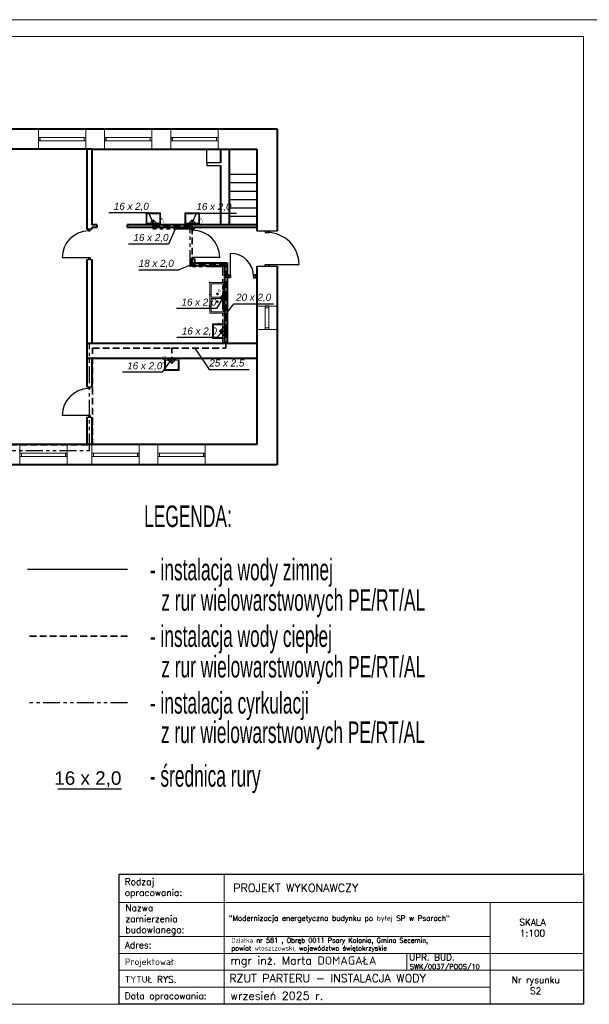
# Model space of a CAD drawing. Header units: millimetres. Extents: x 50532 to 99257, y 49161 to 61325.
# Tile 22 of 95: x 67837 to 69524, y 58405 to 61325. Entities that reach past the tile are written whole.
import ezdxf
from ezdxf import colors
from ezdxf.entities.mleader import LeaderData, LeaderLine
from ezdxf.enums import TextEntityAlignment as Align
from ezdxf.lldxf.tags import DXFTag
from ezdxf.math import Vec2, Vec3

# ---------------------------------------------------------------- set-up
doc = ezdxf.new("R2010")
doc.units = ezdxf.units.MM
doc.linetypes.add('DASHEDX2', pattern=[1.5, 1, -0.5])
doc.linetypes.add('PHANTOM', pattern=[2.5, 1.25, -0.25, 0.25, -0.25, 0.25, -0.25])
for name, color, linetype, lineweight in [('cienka', 250, 'Continuous', 18), ('gruba', 8, 'Continuous', 40), ('IS_KAN_OPIS', 7, 'Continuous', 30), ('IS_KT_OPIS', 100, 'Continuous', 15), ('IS_WC', 1, 'DASHEDX2', 35), ('IS_WZ', 5, 'Continuous', 30), ('KRESKOWANIE', 9, 'Continuous', 0), ('średnia', 8, 'Continuous', 25)]:
    doc.layers.add(name, color=color, linetype=linetype, lineweight=lineweight)
for name, color, linetype in [('CP_UCSSPEC', 8, 'Continuous'), ('IS_Opisy_działek_Wodociag', 7, 'SOLID'), ('IS_Text_Odbiornikow_Wodociag', 7, 'Continuous'), ('OPISY', 7, 'Continuous')]:
    doc.layers.add(name, color=color, linetype=linetype)
doc.layers.add('IS_Cyrkulacja', color=7, linetype='PHANTOM', lineweight=30, true_color=0x800080)
doc.layers.add('IS_Odbiorniki', color=7, linetype='SOLID', true_color=0x000000)
doc.styles.add('_S50', font='GOTHIC.TTF', dxfattribs={"width": 0.7, "height": 100})
doc.styles.add('ARIAL', font='ARIALN.TTF')
doc.styles.add('CP_ATTR', font='romans.shx')
doc.styles.add('KASIA', font='romans.shx', dxfattribs={"height": 20})
doc.styles.get("Standard").update_dxf_attribs({"font": 'GOTHIC.TTF'})
tags = doc.linetypes.add('SOLID', pattern=[10, 10, 0]).pattern_tags.tags
tags[6:7] = [DXFTag(74, 4), DXFTag(75, 0), DXFTag(340, '0'), DXFTag(46, 0.0), DXFTag(50, 0.0), DXFTag(44, 0.0), DXFTag(45, 0.0)]
tags[4:5] = [DXFTag(74, 4), DXFTag(75, 0), DXFTag(340, '0'), DXFTag(46, 0.0), DXFTag(50, 0.0), DXFTag(44, 0.0), DXFTag(45, 0.0)]

# ---------------------------------------------------------------- blocks, each defined once
blk = doc.blocks.new('cp_insbp_1')
blk.add_point((0, 0))
at = {"style": 'CP_ATTR', "flags": 9}
for tag in ['FORM', 'TYPE', 'ID', 'WIDTH', 'HEIGHT', 'SYSTEM', 'VERSION', 'PIPE', 'OTHER']:
    blk.add_attdef(tag, text='', height=0.00005, dxfattribs=at).set_placement((-1, 1), align=Align.MIDDLE_LEFT)
blk = doc.blocks.new('cp_insbp_2')
blk.add_point((0, 0))
at = {"style": 'CP_ATTR', "flags": 9}
for tag in ['FORM', 'TYPE', 'ID', 'WIDTH', 'HEIGHT', 'SYSTEM', 'VERSION', 'PIPE', 'OTHER']:
    blk.add_attdef(tag, text='', height=0.00005, dxfattribs=at).set_placement((-1, 1), align=Align.MIDDLE_LEFT)
blk = doc.blocks.new('cp_insbp_3')
blk.add_point((0, 0))
at = {"style": 'CP_ATTR', "flags": 9}
for tag in ['OTHER', 'PIPE', 'VERSION', 'SYSTEM', 'HEIGHT', 'WIDTH', 'ID', 'TYPE', 'FORM']:
    blk.add_attdef(tag, text='', height=0.00005, dxfattribs=at).set_placement((-1, 1), align=Align.MIDDLE_LEFT)
blk = doc.blocks.new('2DARZ_115a_f5x525s')
for p, q in [((-21.5, 0), (21.5, 0)), ((-21.5, 0), (-21.5, -35)), ((21.5, 0), (21.5, -35)), ((-19, -5), (19, -5)), ((-19, -5), (-19, -32.5)), ((19, -5), (19, -32.5)), ((-21.5, -35), (21.5, -35)), ((-19, -32.5), (19, -32.5))]:
    blk.add_line(p, q)
blk.add_circle((0, -10.9), 1.75)
at = {"layer": 'CP_UCSSPEC', "xscale": 0.005, "yscale": 0.005, "zscale": 0.005}
for name, p in [('cp_insbp_2', (-21.5, 0)), ('cp_insbp_1', (0, 0)), ('cp_insbp_3', (21.5, 0))]:
    blk.add_blockref(name, p, dxfattribs=at)
at = {"style": 'CP_ATTR', "flags": 9}
for tag in ['OTHER', 'PRICE', 'WEIGHT', 'CHARACTER', 'ORDER-NO', 'PRODUCT-TYPE', 'ARTICLE', 'PRODUCER', 'NUMBER', 'GROUP', 'NAME']:
    blk.add_attdef(tag, text='', height=0.00005, dxfattribs=at).set_placement((-9.4, -1.2), align=Align.MIDDLE_LEFT)
blk = doc.blocks.new('cp_insbp_4')
blk.add_point((0, 0))
at = {"style": 'CP_ATTR', "flags": 9}
for tag in ['FORM', 'TYPE', 'ID', 'WIDTH', 'HEIGHT', 'SYSTEM', 'VERSION', 'PIPE', 'OTHER']:
    blk.add_attdef(tag, text='', height=0.0000025, dxfattribs=at).set_placement((0, 0), align=Align.MIDDLE_LEFT)
blk = doc.blocks.new('G$CBFF5C414')
for p, q in [((0, 43), (90.4, 43)), ((0, 0), (0, 43)), ((4, 39), (43.2, 39)), ((4, 4), (4, 39)), ((43.2, 39), (43.2, 4)), ((86.4, 39), (47.2, 39)), ((47.2, 39), (47.2, 4)), ((86.4, 4), (86.4, 39)), ((90.4, 43), (90.4, 0)), ((90.4, 0), (0, 0)), ((43.2, 4), (4, 4)), ((47.2, 4), (86.4, 4))]:
    blk.add_line(p, q)
for centre in [(33.6, 20.7), (56.8, 20.7)]:
    blk.add_circle(centre, 2.5)
at = {"layer": 'CP_UCSSPEC'}
for name, p, xscale, yscale, zscale in [('cp_insbp_2', (0, 43), 0.005, 0.005, 0.005), ('cp_insbp_1', (35, 43), 0.005, 0.005, 0.005), ('cp_insbp_3', (70, 43), 0.005, 0.005, 0.005), ('cp_insbp_4', (35, 21.5), 0.1, 0.1, 0.1), ('cp_insbp_4', (55.4, 21.5), -0.1, 0.1, 0.1)]:
    blk.add_blockref(name, p, dxfattribs=dict(at, xscale=xscale, yscale=yscale, zscale=zscale))
at = {"style": 'CP_ATTR', "flags": 9}
for tag in ['NAME', 'GROUP', 'NUMBER', 'PRODUCER', 'ARTICLE', 'PRODUCT-TYPE', 'ORDER-NO', 'CHARACTER', 'WEIGHT', 'PRICE', 'OTHER']:
    blk.add_attdef(tag, text='', height=0.00005, dxfattribs=at).set_placement((20.8, 43), align=Align.MIDDLE_LEFT)
blk = doc.blocks.new('G$CD8E8D5A8')
at = {"layer": 'cienka'}
for p, q in [((3940, 2228.5), (3940, 2168.5)), ((4080, 2228.5), (4080, 2168.5)), ((4136, 2228.5), (4136, 2168.5)), ((4276, 2228.5), (4276, 2168.5)), ((4332, 2228.5), (4332, 2168.5)), ((4472, 2228.5), (4472, 2168.5)), ((4080, 2203.5), (3940, 2203.5)), ((4080, 2193.5), (3940, 2193.5)), ((3945, 2203.5), (3945, 2193.5)), ((4075, 2203.5), (4075, 2193.5)), ((4276, 2203.5), (4136, 2203.5)), ((4276, 2193.5), (4136, 2193.5)), ((4141, 2203.5), (4141, 2193.5)), ((4271, 2203.5), (4271, 2193.5)), ((4472, 2203.5), (4332, 2203.5)), ((4472, 2193.5), (4332, 2193.5)), ((4337, 2203.5), (4337, 2193.5)), ((4467, 2203.5), (4467, 2193.5)), ((4647, 1703.5), (4587, 1703.5)), ((4612, 1633.5), (4612, 1703.5)), ((4622, 1698.5), (4612, 1698.5)), ((4622, 1633.5), (4622, 1703.5)), ((4622, 1638.5), (4612, 1638.5)), ((4647, 1633.5), (4587, 1633.5)), ((3885, 1232.5), (3885, 1292.5)), ((4025, 1232.5), (4025, 1292.5)), ((4098, 1232.5), (4098, 1292.5)), ((4238, 1232.5), (4238, 1292.5)), ((4294, 1232.5), (4294, 1292.5)), ((4434, 1232.5), (4434, 1292.5)), ((3885, 1267.5), (4025, 1267.5)), ((3885, 1257.5), (4025, 1257.5)), ((3890, 1257.5), (3890, 1267.5)), ((4020, 1257.5), (4020, 1267.5)), ((4098, 1267.5), (4238, 1267.5)), ((4098, 1257.5), (4238, 1257.5)), ((4103, 1257.5), (4103, 1267.5)), ((4233, 1257.5), (4233, 1267.5)), ((4294, 1267.5), (4434, 1267.5)), ((4294, 1257.5), (4434, 1257.5)), ((4299, 1257.5), (4299, 1267.5)), ((4429, 1257.5), (4429, 1267.5))]:
    blk.add_line(p, q, dxfattribs=at)
at = {"layer": 'gruba'}
for p, q in [((2481, 2228.5), (4647, 2228.5)), ((4647, 2228.5), (4647, 1926.5)), ((4098, 2168.5), (2481, 2168.5)), ((4083, 2168.5), (4083, 1931.5)), ((4098, 2168.5), (4587, 2168.5)), ((4098, 2168.5), (4098, 1944.5)), ((4479, 2168.5), (4479, 2128.5)), ((4505, 2168.5), (4505, 1944.5)), ((4587, 2168.5), (4587, 1926.5)), ((4479, 2120.5), (4479, 1944.5)), ((4112.5, 1944.5), (4098, 1944.5)), ((4098, 1936.5), (4098, 1931.5)), ((4112.5, 1936.5), (4098, 1936.5)), ((4112.5, 1944.5), (4112.5, 1936.5)), ((4587, 1944.5), (4202.5, 1944.5)), ((4202.5, 1944.5), (4202.5, 1936.5)), ((4587, 1936.5), (4202.5, 1936.5)), ((4391, 1933), (4391, 1936.5)), ((4403, 1933), (4403, 1936.5)), ((4083, 1841.5), (4083, 1463.5)), ((4098, 1841.5), (4098, 1592.5)), ((4391, 1831.5), (4391, 1843)), ((4403, 1831.5), (4403, 1843)), ((4391, 1831.5), (4499, 1831.5)), ((4391, 1823.5), (4391, 1831.5)), ((4391, 1823.5), (4491, 1823.5)), ((4491, 1823.5), (4491, 1592.5)), ((4499, 1831.5), (4499, 1592.5)), ((4587, 1821.5), (4587, 1292.5)), ((4647, 1821.5), (4647, 1232.5)), ((4587, 1592.5), (4083, 1592.5)), ((4587, 1547.5), (4083, 1547.5)), ((4098, 1547.5), (4098, 1463.5)), ((4083, 1373.5), (4083, 1292.5)), ((4098, 1373.5), (4098, 1292.5)), ((4587, 1292.5), (2413, 1292.5)), ((4647, 1232.5), (2458, 1232.5))]:
    blk.add_line(p, q, dxfattribs=at)
at = {"layer": 'średnia'}
for p, q in [((3940, 2203.5), (3940, 2193.5)), ((4136, 2203.5), (4136, 2193.5)), ((4332, 2203.5), (4332, 2193.5)), ((4439, 2128.5), (4439, 2168.5)), ((4479, 2168.5), (4479, 2128.5)), ((4479, 2128.5), (4439, 2128.5)), ((4439, 2128.5), (4439, 2120.5)), ((4439, 2120.5), (4479, 2120.5)), ((4505, 2094.5), (4587, 2094.5)), ((4505, 2069.5), (4587, 2069.5)), ((4505, 2044.5), (4587, 2044.5)), ((4505, 2019.5), (4587, 2019.5)), ((4505, 1994.5), (4587, 1994.5)), ((4505, 1969.5), (4587, 1969.5)), ((4098, 1931.5), (4083, 1931.5)), ((4083, 1931.5), (4098, 1931.5)), ((4088, 1926.5), (4088, 1931.5)), ((4093, 1926.5), (4093, 1931.5)), ((4391, 1933), (4403, 1933)), ((4394.5, 1928), (4394.5, 1933)), ((4394.5, 1928), (4399.5, 1928)), ((4399.5, 1928), (4399.5, 1933)), ((4505, 1944.5), (4587, 1944.5)), ((4088, 1926.5), (4093, 1926.5)), ((4587, 1926.5), (4647, 1926.5)), ((4612, 1926.5), (4612, 1921.5)), ((4612, 1921.5), (4622, 1921.5)), ((4622, 1921.5), (4622, 1926.5)), ((4093, 1846.5), (4010.4, 1846.5)), ((4083, 1841.5), (4098, 1841.5)), ((4088, 1846.5), (4093, 1846.5)), ((4088, 1846.5), (4088, 1841.5)), ((4093, 1846.5), (4093, 1841.5)), ((4391, 1843), (4403, 1843)), ((4394.5, 1848), (4399.5, 1848)), ((4394.5, 1848), (4394.5, 1843)), ((4397, 1848), (4477, 1848)), ((4399.5, 1848), (4399.5, 1843)), ((4509, 1791.5), (4509, 1859.5)), ((4587, 1821.5), (4647, 1821.5)), ((4612, 1821.5), (4612, 1826.5)), ((4612, 1826.5), (4622, 1826.5)), ((4617, 1826.5), (4712, 1826.5)), ((4622, 1826.5), (4622, 1821.5)), ((4499, 1795.5), (4504, 1795.5)), ((4504, 1787.5), (4499, 1787.5)), ((4504, 1795.5), (4504, 1787.5)), ((4504, 1795.5), (4509, 1795.5)), ((4509, 1787.5), (4504, 1787.5)), ((4509, 1795.5), (4509, 1787.5)), ((4582, 1795.5), (4577, 1795.5)), ((4577, 1795.5), (4577, 1787.5)), ((4577, 1787.5), (4582, 1787.5)), ((4587, 1795.5), (4582, 1795.5)), ((4582, 1795.5), (4582, 1787.5)), ((4582, 1787.5), (4587, 1787.5)), ((4622, 1703.5), (4612, 1703.5)), ((4083, 1463.5), (4098, 1463.5)), ((4088, 1458.5), (4088, 1463.5)), ((4093, 1458.5), (4093, 1463.5)), ((4088, 1458.5), (4093, 1458.5)), ((4093, 1378.5), (4010.4, 1378.5)), ((4083, 1373.5), (4098, 1373.5)), ((4088, 1378.5), (4093, 1378.5)), ((4088, 1378.5), (4088, 1373.5)), ((4093, 1378.5), (4093, 1373.5)), ((4025, 1257.5), (4025, 1267.5)), ((4238, 1257.5), (4238, 1267.5)), ((4434, 1257.5), (4434, 1267.5))]:
    blk.add_line(p, q, dxfattribs=at)
for centre, radius, start, end in [((4397, 1848), 80, 0, 90), ((4090.5, 1846.5), 80.1, 91.8396, 179.9791), ((4617, 1826.5), 95, 0, 90), ((4509, 1791.5), 68, 0, 90), ((4090.5, 1378.5), 80.1, 91.8396, 179.9791)]:
    blk.add_arc(centre, radius, start, end, dxfattribs=at)
at = {"layer": 'KRESKOWANIE', "ltscale": 20}
for p, rotation in [((4280.2, 1944.5), 179.9999999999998), ((4395.6, 1944.5), 179.9999999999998), ((4491, 1628.8), 269.9999999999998), ((4335, 1547.5), 359.9999999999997)]:
    blk.add_blockref('2DARZ_115a_f5x525s', p, dxfattribs=dict(at, rotation=rotation))
at = {"layer": 'KRESKOWANIE', "ltscale": 20, "xscale": -1, "rotation": 89.99999999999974}
blk.add_blockref('G$CBFF5C414', (4491, 1773), dxfattribs=at)
blk = doc.blocks.new('_None')

msp = doc.modelspace()

# ---------------------------------------------------------------- hatches: boundary and pattern name
at = {"layer": 'IS_Opisy_działek_Wodociag'}
h = msp.add_hatch(color=215, dxfattribs=at)
edge = h.paths.add_edge_path()
edge.add_arc((68232.7, 60712.2), 2.4, 90, 450)
h = msp.add_hatch(color=1, dxfattribs=at)
edge = h.paths.add_edge_path()
edge.add_arc((68232.7, 60712.2), 2.4, 90, 450)
h = msp.add_hatch(color=1, dxfattribs=at)
edge = h.paths.add_edge_path()
edge.add_arc((68348.2, 60712.2), 2.4, 90, 450)
h = msp.add_hatch(color=1, dxfattribs=at)
edge = h.paths.add_edge_path()
edge.add_arc((68448, 60499.7), 2.4, 90, 450)
h = msp.add_hatch(color=1, dxfattribs=at)
edge = h.paths.add_edge_path()
edge.add_arc((68448, 60400.8), 2.4, 90, 450)
h = msp.add_hatch(color=1, dxfattribs=at)
edge = h.paths.add_edge_path()
edge.add_arc((68287.5, 60351), 2.4, 90, 450)

# ---------------------------------------------------------------- linework, layer by layer
at = {"layer": 'cienka'}
for p, q in [((63617.1, 61324.8), (69557.1, 61324.8)), ((63617.1, 61324.8), (69557.1, 61324.8)), ((63667.1, 61274.8), (69507.1, 61274.8)), ((69507.1, 61274.8), (69507.1, 58404.8)), ((63667.1, 58404.8), (69507.1, 58404.8))]:
    msp.add_line(p, q, dxfattribs=at)
at = {"layer": 'IS_Cyrkulacja', "ltscale": 40}
for p, q in [((68232.7, 60703.1), (68232.7, 60712.2)), ((68342.2, 60703.1), (68232.7, 60703.1)), ((68342.2, 60591.5), (68342.2, 60703.1)), ((68438.9, 60591.5), (68342.2, 60591.5)), ((68438.9, 60365.6), (68438.9, 60591.5)), ((68043.3, 60047.2), (68043.3, 60365.6)), ((68043.3, 60365.6), (68438.9, 60365.6)), ((66955.1, 60047.2), (68043.3, 60047.2)), ((68156.3, 59299.1), (67859.7, 59299.1))]:
    msp.add_line(p, q, dxfattribs=at)
at = {"layer": 'IS_KT_OPIS', "color": 0}
for p, q in [((68984.1, 58556.5), (68984.1, 58506.2)), ((69195.1, 58505.6), (69507.1, 58505.6))]:
    msp.add_line(p, q, dxfattribs=at)
at = {"layer": 'IS_KT_OPIS', "color": 0, "linetype": 'Continuous', "lineweight": 0, "flags": 128}
for points in [[(68131.4, 58791.1), (69507.1, 58791.1), (69507.1, 58707.1), (68131.4, 58707.1)], [(69171.1, 58791.1), (69507.1, 58791.1)], [(68131.4, 58606.3), (69231.1, 58606.3), (69231.1, 58455.2), (68131.4, 58455.2)], [(68131.4, 58555.9), (69231.1, 58555.9), (69231.1, 58505.6), (68131.4, 58505.6)], [(69171.1, 58555.9), (69507.1, 58555.9)], [(68131.4, 58505.6), (69231.1, 58505.6), (69231.1, 58455.2), (68131.4, 58455.2)], [(68167.4, 58455.2), (69231.1, 58455.2), (69231.1, 58404.8), (68167.4, 58404.8)]]:
    msp.add_lwpolyline(points, dxfattribs=at)
for points in [[(68131.4, 58404.8), (68131.4, 58791.1), (68442.7, 58791.1), (68442.7, 58404.8)], [(69231.1, 58707.1), (69507.1, 58707.1), (69507.1, 58555.9), (69231.1, 58555.9)]]:
    msp.add_lwpolyline(points, close=True, dxfattribs=at)
at = {"layer": 'IS_KT_OPIS', "color": 0, "lineweight": 25}
msp.add_lwpolyline([(68131.4, 58791.1), (69507.1, 58791.1), (69507.1, 58404.8), (68131.4, 58404.8)], close=True, dxfattribs=at)
at = {"layer": 'IS_Odbiorniki'}
for p, q in [((68218.6, 60716.9), (68232.7, 60731)), ((68246.8, 60716.9), (68218.6, 60716.9)), ((68232.7, 60731), (68246.8, 60716.9)), ((68334.1, 60717.2), (68348.2, 60731.3)), ((68362.3, 60717.2), (68334.1, 60717.2)), ((68348.2, 60731.3), (68362.3, 60717.2)), ((68429.5, 60499.7), (68443.6, 60513.8)), ((68443.6, 60513.8), (68443.6, 60485.6)), ((68443.6, 60485.6), (68429.5, 60499.7)), ((68429.2, 60400.8), (68443.3, 60414.9)), ((68443.3, 60386.7), (68429.2, 60400.8)), ((68443.3, 60414.9), (68443.3, 60386.7)), ((68287.5, 60305.4), (68273.4, 60319.5)), ((68273.4, 60319.5), (68301.6, 60319.5)), ((68301.6, 60319.5), (68287.5, 60305.4))]:
    msp.add_line(p, q, dxfattribs=at)
at = {"layer": 'IS_Opisy_działek_Wodociag'}
for p, q in [((68219.5, 60752), (68101.1, 60752)), ((68232.7, 60721.6), (68219.5, 60752)), ((68348.2, 60721.7), (68360.4, 60751.1)), ((68360.4, 60751.1), (68478.8, 60751.1)), ((68301, 60712.2), (68277.7, 60659.4)), ((68277.7, 60659.4), (68159.4, 60659.4)), ((68348.2, 60598.7), (68308, 60582.9)), ((68189.6, 60582.9), (68308, 60582.9)), ((68438.7, 60499.7), (68420, 60467.9)), ((68448, 60450.2), (68470.8, 60482.2)), ((68470.8, 60482.2), (68589.2, 60482.2)), ((68420, 60467.9), (68301.6, 60467.9)), ((68438.6, 60400.8), (68421.1, 60382.1)), ((68421.1, 60382.1), (68302.8, 60382.1)), ((68355.3, 60351), (68398.6, 60287.3)), ((68287.5, 60319.7), (68259.3, 60279.1)), ((68259.3, 60279.1), (68141, 60279.1)), ((68398.6, 60287.3), (68517, 60287.3)), ((68138.2, 59042.7), (67950.3, 59042.7))]:
    msp.add_line(p, q, dxfattribs=at)
at = {"layer": 'IS_WC', "ltscale": 20}
for p, q in [((68232.7, 60731), (68232.7, 60712.2)), ((68232.7, 60712.2), (68348.2, 60712.2)), ((68348.2, 60712.2), (68348.2, 60731.3)), ((68348.2, 60598.7), (68348.2, 60712.2)), ((68448, 60598.7), (68348.2, 60598.7)), ((68448, 60499.7), (68448, 60598.7)), ((68429.5, 60499.7), (68448, 60499.7)), ((68448, 60400.8), (68448, 60499.7)), ((68429.2, 60400.8), (68448, 60400.8)), ((68448, 60351), (68448, 60400.8)), ((68053, 60063.6), (68053, 60351)), ((68053, 60351), (68287.5, 60351)), ((68287.5, 60305.4), (68287.5, 60351)), ((68287.5, 60351), (68448, 60351)), ((66938.6, 60063.6), (68053, 60063.6)), ((68156.3, 59496.7), (67859.7, 59496.7))]:
    msp.add_line(p, q, dxfattribs=at)
at = {"layer": 'IS_WZ', "linetype": 'Continuous', "ltscale": 2}
msp.add_line((68156.3, 59694.4), (67859.7, 59694.4), dxfattribs=at)

# ---------------------------------------------------------------- block references
at = {"layer": 'cienka', "color": 18, "true_color": 0x000000}
msp.add_blockref('G$CD8E8D5A8', (63952.5, 58772.2), dxfattribs=at)

# ---------------------------------------------------------------- texts
at = {"layer": 'IS_KT_OPIS', "color": 7, "linetype": 'ByBlock', "style": '_S50', "width": 0.6}
for s, p in [('LEGENDA:', (68205.5, 59820.1, -1392)), ('- instalacja wody zimnej', (68222.6, 59662.2, -1392)), ('z rur wielowarstwowych PE/RT/AL', (68256.3, 59571.8, -1392)), ('- instalacja wody ciepłej ', (68222.6, 59464.6, -1392)), ('z rur wielowarstwowych PE/RT/AL', (68256.3, 59374.1, -1392)), ('- instalacja cyrkulacji ', (68222.6, 59266.9, -1392)), ('  z rur wielowarstwowych PE/RT/AL', (68226.8, 59179.6, -1392)), ('- średnica rury', (68222.4, 59050.1, -1392))]:
    msp.add_text(s, height=64, dxfattribs=at).set_placement(p)
at = {"layer": 'IS_KT_OPIS', "color": 0, "linetype": 'Continuous', "lineweight": 0, "attachment_point": 4, "style": 'KASIA'}
for s, insert, char_height, width in [('\\A1;{\\H0.80952x;Rodzaj opracowania:}', (68148.3, 58748.8), 24, 141.544), ('\\A1;\\pxql;PROJEKT WYKONAWCZY', (68469.6, 58749.9), 24, 946.316), ('\\A1;\\pxql;{\\H0.80952x;Nazwa \\Pzamierzenia\\Pbudowlanego:}', (68150.1, 58655.1), 24, 141.544), ('\\A1;\\pxqc;{\\H0.80952x;SKALA\\P1:100}', (68982.1, 58631.9), 24, 747.858), ('\\A1;\\pxql;{\\H0.80952x;Adres:}', (68148.3, 58580.4), 24, 141.544), ('\\A1;mgr inż. Marta DOMAGAŁA', (68461.1, 58530.6), 24, 747.858), ('\\A1;UPR. BUD.', (68990.6, 58544.4), 19.2, 598.287), ('\\A1;\\pxql;{\\H0.80952x;Projektował:}', (68148.3, 58527.9), 24, 747.858), ('\\A1;SWK/0037/POOS/10', (68992.6, 58514.1), 14.4, 448.715), ('\\A1;\\pxql;{\\H0.80952x;TYTUŁ RYS.}', (68148.3, 58478.7), 24, 747.858), ('\\A1;RZUT PARTERU - INSTALACJA WODY', (68457.8, 58482), 24, 747.858), ('\\A1;\\pxqc;{\\H0.80952x;Nr rysunku\\PS2}', (68991.8, 58460.9), 24, 747.858), ('\\A1;\\pxql;{\\H0.80952x;Data opracowania:}', (68148.3, 58426.7), 24, 747.858), ('\\A1;wrzesień 2025 r.', (68461.1, 58430), 24, 747.858)]:
    msp.add_mtext(s, dxfattribs=dict(at, insert=insert, char_height=char_height, width=width))
at = {"layer": 'IS_Opisy_działek_Wodociag'}
for s, insert, char_height, attachment_point in [('\\fArial|b0|i1;16 x 2,0', (68219.5, 60757), 20.88, 9), ('\\fArial|b0|i1;16 x 2,0', (68360.4, 60756.1), 20.88, 7), ('\\fArial|b0|i1;16 x 2,0', (68277.7, 60664.4), 20.88, 9), ('\\fArial|b0|i1;18 x 2,0', (68189.6, 60587.9), 20.88, 7), ('\\fArial|b0|i1;20 x 2,0', (68478, 60487.3), 20.88, 7), ('\\fArial|b0|i1;16 x 2,0', (68420, 60472.9), 20.88, 9), ('\\fArial|b0|i1;16 x 2,0', (68421.1, 60387.2), 20.88, 9), ('\\fArial|b0|i1;16 x 2,0', (68259.3, 60284.2), 20.88, 9), ('\\fArial|b0|i1;25 x 2,5', (68398.6, 60292.4), 20.88, 7), ('{\\fArial|b0|i0|c0|p0;16 x 2,0}', (68138.2, 59048.3), 40, 9)]:
    msp.add_mtext(s, dxfattribs=dict(at, insert=insert, char_height=char_height, attachment_point=attachment_point))
at = {"layer": 'IS_Text_Odbiornikow_Wodociag', "linetype": 'SOLID', "char_height": 9.36, "rotation": 90}
for s, insert, attachment_point in [('\\fArial|b0|i0;0.7_b', (68366.1, 60721.3), 2), ('\\fArial|b0|i0;0.7_a', (68250.6, 60721), 2), ('\\fArial|b0|i0;0.11', (68269.6, 60315.4), 8)]:
    msp.add_mtext(s, dxfattribs=dict(at, insert=insert, attachment_point=attachment_point))
at = {"layer": 'IS_Text_Odbiornikow_Wodociag', "linetype": 'SOLID', "char_height": 8.64, "attachment_point": 8}
for s, insert in [('\\fArial|b0|i0;0.7_c', (68439.5, 60514.7)), ('\\fArial|b0|i0;0.7_d', (68439.2, 60415.8))]:
    msp.add_mtext(s, dxfattribs=dict(at, insert=insert))
at = {"layer": 'OPISY', "linetype": 'Continuous', "lineweight": 0, "attachment_point": 4, "style": 'KASIA'}
for s, insert, char_height, width in [('\\A1;\\pxsm1.5;"Modernizacja energetyczna budynku po byłej SP w Psarach"', (68456.7, 58657.6), 15.6, 766.205), ('\\A1;Działka nr 581 , Obręb 0011 Psary Kolonia, Gmina Secemin,\\Ppowiat włoszczowski, województwo świętokrzyskie', (68463.8, 58580.5), 14, 756.993)]:
    msp.add_mtext(s, dxfattribs=dict(at, insert=insert, char_height=char_height, width=width))

# ---------------------------------------------------------------- leaders
at = {"layer": 'IS_KAN_OPIS', "color": 212}
ml = msp.add_multileader_mtext('Standard', dxfattribs=at)
ml.set_content('\\pxqr;{\\C256;Układ pompowo-mieszający - \\A1;obieg ogrzewania\\Pgrzejnikowego 55/45%%DC; 65kPa; 46,20kW; \\fArial Narrow|b0|i0|c238|p0;4,12m3\\fArial Narrow|b0|i0|c238|p34;/h\\P\\C1;Pompa  1~230V; 0,5kW}', color=212, style='ARIAL')
ml.set_leader_properties(color=212)
ml.set_arrow_properties(name='NONE')
ml.build(insert=Vec2(0, 0))
ml.multileader.update_dxf_attribs({"text_left_attachment_type": 6, "text_right_attachment_type": 6, "dogleg_length": 5, "arrow_head_size": 3})
ctx = ml.context
ctx.base_point, ctx.char_height, ctx.arrow_head_size, ctx.landing_gap_size, ctx.plane_origin = Vec3(75979, 58845.9), 30, 3, 1, Vec3(73356.5, 58224.9)
ctx.left_attachment, ctx.right_attachment, ctx.text_align_type, ctx.attachment_type = 6, 6, 2, 2
notes = []
notes.append((ctx, [(0, (1, 1, 0), (76773.1, 58845.9), (-1, 0), 5, [(0, [(77171.8, 59414.4)], 0, [])])]))
ctx.mtext.insert, ctx.mtext.width, ctx.mtext.alignment, ctx.mtext.flow_direction = Vec3(76767.1, 58884.2), 8077.04, 3, 5
for ctx, leaders in notes:
    for number, flags, end, landing, length, lines in leaders:
        leader = LeaderData()
        leader.index, (leader.has_last_leader_line, leader.has_dogleg_vector, leader.attachment_direction) = number, flags
        leader.last_leader_point, leader.dogleg_vector, leader.dogleg_length = Vec3(end), Vec3(landing), length
        for number, points, colour, breaks in lines:
            line = LeaderLine()
            line.index, line.vertices, line.color, line.breaks = number, Vec3.list(points), colors.encode_raw_color(colour), breaks
            leader.lines.append(line)
        ctx.leaders.append(leader)

doc.saveas('drawing.dxf')
